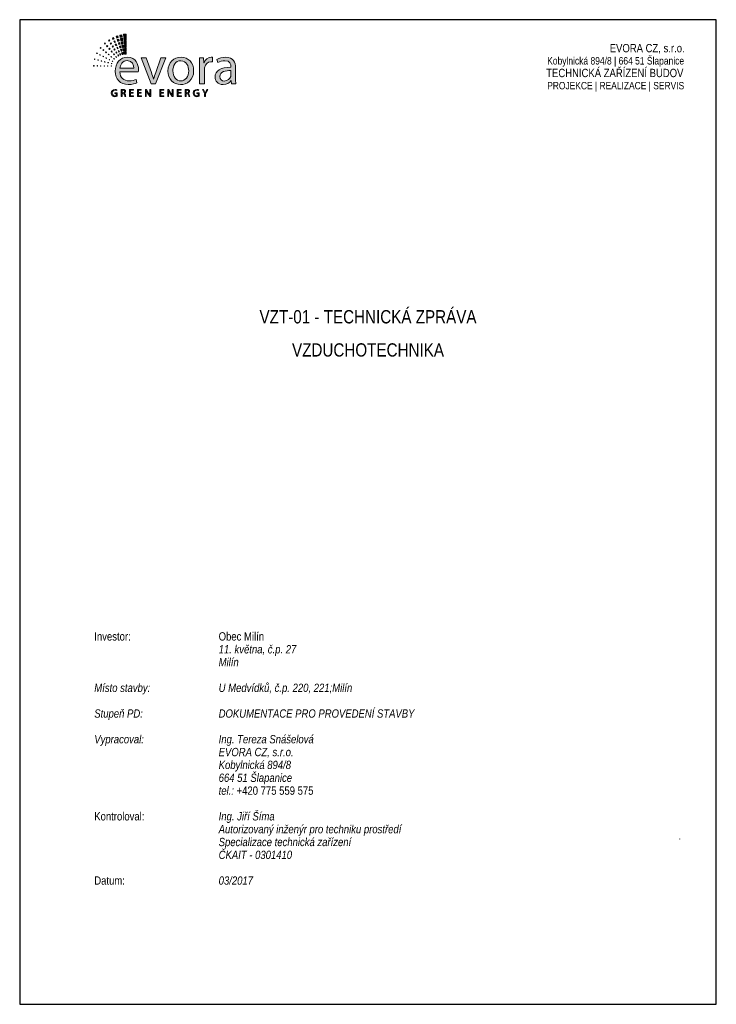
# Paper-space layout 'TZ' of a CAD drawing. Header units: millimetres. Extents: x 4 to 214, y -5 to 292.
import ezdxf

# ---------------------------------------------------------------- set-up
doc = ezdxf.new("R2010")
doc.units = ezdxf.units.MM
doc.linetypes.add('DOT', pattern=[25, 0, -25])
doc.styles.add('ARIAL NARROW 16', font='ARIALN.TTF', dxfattribs={"height": 4})
doc.styles.get("Standard").update_dxf_attribs({"font": 'arial.ttf'})

# ---------------------------------------------------------------- blocks, each defined once
blk = doc.blocks.new('block 4')
h = blk.add_hatch(color=8)
h.dxf.hatch_style = 2
h.paths.add_polyline_path([(47.78, 40.51), (47.68, 41.25), (46.99, 41.14), (47.14, 40.41)])
h = blk.add_hatch(color=8)
h.dxf.hatch_style = 2
h.paths.add_polyline_path([(49.07, 40.5), (49.07, 41.43), (48.19, 41.38), (48.27, 40.46)])
h = blk.add_hatch(color=8)
h.dxf.hatch_style = 2
h.paths.add_polyline_path([(42.48, 38.41), (42.29, 38.64), (42.08, 38.47), (42.28, 38.24)])
h = blk.add_hatch(color=8)
h.dxf.hatch_style = 2
h.paths.add_polyline_path([(43.84, 39.31), (43.65, 39.64), (43.36, 39.47), (43.56, 39.14)])
h = blk.add_hatch(color=8)
h.dxf.hatch_style = 2
h.paths.add_polyline_path([(44.4, 38.35), (44.21, 38.68), (43.95, 38.53), (44.15, 38.2)])
h = blk.add_hatch(color=8)
h.dxf.hatch_style = 2
h.paths.add_polyline_path([(45.19, 39.92), (45.01, 40.36), (44.62, 40.19), (44.82, 39.76)])
h = blk.add_hatch(color=8)
h.dxf.hatch_style = 2
h.paths.add_polyline_path([(45.62, 38.9), (45.43, 39.34), (45.08, 39.18), (45.28, 38.75)])
h = blk.add_hatch(color=8)
h.dxf.hatch_style = 2
h.paths.add_polyline_path([(46.04, 37.87), (45.86, 38.31), (45.55, 38.17), (45.75, 37.74)])
h = blk.add_hatch(color=8)
h.dxf.hatch_style = 2
h.paths.add_polyline_path([(46.53, 40.33), (46.38, 40.91), (45.86, 40.75), (46.04, 40.19)])
h = blk.add_hatch(color=8)
h.dxf.hatch_style = 2
h.paths.add_polyline_path([(46.82, 39.26), (46.67, 39.83), (46.2, 39.7), (46.38, 39.13)])
h = blk.add_hatch(color=8)
h.dxf.hatch_style = 2
h.paths.add_polyline_path([(47.11, 38.19), (46.95, 38.76), (46.54, 38.64), (46.72, 38.08)])
h = blk.add_hatch(color=8)
h.dxf.hatch_style = 2
h.paths.add_polyline_path([(47.93, 39.41), (47.83, 40.15), (47.22, 40.05), (47.36, 39.32)])
h = blk.add_hatch(color=8)
h.dxf.hatch_style = 2
h.paths.add_polyline_path([(48.08, 38.31), (47.98, 39.05), (47.44, 38.96), (47.59, 38.23)])
h = blk.add_hatch(color=8)
h.dxf.hatch_style = 2
h.paths.add_polyline_path([(48.23, 37.21), (48.13, 37.95), (47.66, 37.87), (47.81, 37.15)])
h = blk.add_hatch(color=8)
h.dxf.hatch_style = 2
h.paths.add_polyline_path([(49.07, 39.39), (49.07, 40.32), (48.28, 40.28), (48.36, 39.36)])
h = blk.add_hatch(color=8)
h.dxf.hatch_style = 2
h.paths.add_polyline_path([(49.07, 38.28), (49.07, 39.21), (48.38, 39.17), (48.46, 38.25)])
h = blk.add_hatch(color=8)
h.dxf.hatch_style = 2
h.paths.add_polyline_path([(49.07, 37.17), (49.07, 38.1), (48.47, 38.06), (48.55, 37.14)])
h = blk.add_hatch(color=8)
h.dxf.hatch_style = 2
h.paths.add_polyline_path([(39.85, 35.37), (39.68, 35.46), (39.59, 35.3), (39.77, 35.21)])
h = blk.add_hatch(color=8)
h.dxf.hatch_style = 2
h.paths.add_polyline_path([(40.83, 34.85), (40.66, 34.94), (40.58, 34.8), (40.76, 34.71)])
h = blk.add_hatch(color=8)
h.dxf.hatch_style = 2
h.paths.add_polyline_path([(41.04, 37.05), (40.86, 37.2), (40.72, 37.04), (40.91, 36.88)])
h = blk.add_hatch(color=8)
h.dxf.hatch_style = 2
h.paths.add_polyline_path([(41.89, 36.33), (41.71, 36.49), (41.58, 36.34), (41.77, 36.19)])
h = blk.add_hatch(color=8)
h.dxf.hatch_style = 2
h.paths.add_polyline_path([(42.74, 35.62), (42.56, 35.77), (42.44, 35.64), (42.63, 35.49)])
h = blk.add_hatch(color=8)
h.dxf.hatch_style = 2
h.paths.add_polyline_path([(43.18, 37.55), (42.99, 37.78), (42.8, 37.63), (43, 37.4)])
h = blk.add_hatch(color=8)
h.dxf.hatch_style = 2
h.paths.add_polyline_path([(43.59, 34.9), (43.41, 35.05), (43.31, 34.94), (43.5, 34.79)])
h = blk.add_hatch(color=8)
h.dxf.hatch_style = 2
h.paths.add_polyline_path([(43.88, 36.68), (43.69, 36.92), (43.52, 36.78), (43.72, 36.55)])
h = blk.add_hatch(color=8)
h.dxf.hatch_style = 2
h.paths.add_polyline_path([(44.58, 35.82), (44.39, 36.06), (44.24, 35.94), (44.44, 35.71)])
h = blk.add_hatch(color=8)
h.dxf.hatch_style = 2
h.paths.add_polyline_path([(44.97, 37.4), (44.77, 37.72), (44.54, 37.59), (44.74, 37.26)])
h = blk.add_hatch(color=8)
h.dxf.hatch_style = 2
h.paths.add_polyline_path([(45.28, 34.96), (45.09, 35.19), (44.96, 35.09), (45.16, 34.86)])
h = blk.add_hatch(color=8)
h.dxf.hatch_style = 2
h.paths.add_polyline_path([(45.53, 36.44), (45.34, 36.77), (45.13, 36.65), (45.33, 36.32)])
h = blk.add_hatch(color=8)
h.dxf.hatch_style = 2
h.paths.add_polyline_path([(46.09, 35.48), (45.9, 35.81), (45.72, 35.7), (45.93, 35.38)])
h = blk.add_hatch(color=8)
h.dxf.hatch_style = 2
h.paths.add_polyline_path([(46.47, 36.85), (46.29, 37.28), (46.02, 37.16), (46.22, 36.73)])
h = blk.add_hatch(color=8)
h.dxf.hatch_style = 2
h.paths.add_polyline_path([(46.66, 34.53), (46.46, 34.85), (46.32, 34.77), (46.52, 34.44)])
h = blk.add_hatch(color=8)
h.dxf.hatch_style = 2
h.paths.add_polyline_path([(46.9, 35.82), (46.72, 36.26), (46.48, 36.15), (46.68, 35.72)])
h = blk.add_hatch(color=8)
h.dxf.hatch_style = 2
h.paths.add_polyline_path([(47.39, 37.11), (47.24, 37.69), (46.88, 37.58), (47.06, 37.02)])
h = blk.add_hatch(color=8)
h.dxf.hatch_style = 2
h.paths.add_polyline_path([(47.33, 34.8), (47.15, 35.23), (46.95, 35.15), (47.15, 34.72)])
h = blk.add_hatch(color=8)
h.dxf.hatch_style = 2
h.paths.add_polyline_path([(47.68, 36.04), (47.53, 36.61), (47.22, 36.52), (47.4, 35.96)])
h = blk.add_hatch(color=8)
h.dxf.hatch_style = 2
h.paths.add_polyline_path([(47.97, 34.97), (47.82, 35.54), (47.56, 35.47), (47.74, 34.9)])
h = blk.add_hatch(color=8)
h.dxf.hatch_style = 2
h.paths.add_polyline_path([(48.38, 36.11), (48.28, 36.84), (47.88, 36.78), (48.03, 36.06)])
h = blk.add_hatch(color=8)
h.dxf.hatch_style = 2
h.paths.add_polyline_path([(48.53, 35.05), (48.43, 35.74), (48.11, 35.7), (48.25, 35.01)])
h = blk.add_hatch(color=8)
h.dxf.hatch_style = 2
h.paths.add_polyline_path([(49.07, 36.06), (49.07, 36.98), (48.57, 36.96), (48.65, 36.04)])
h = blk.add_hatch(color=8)
h.dxf.hatch_style = 2
h.paths.add_polyline_path([(49.07, 35.05), (49.07, 35.87), (48.67, 35.85), (48.74, 35.03)])
h = blk.add_hatch(color=8)
h.dxf.hatch_style = 2
h.paths.add_polyline_path([(39.07, 33.49), (38.92, 33.53), (38.88, 33.38), (39.03, 33.34)])
h = blk.add_hatch(color=8)
h.dxf.hatch_style = 2
h.paths.add_polyline_path([(40.15, 33.19), (40, 33.24), (39.96, 33.11), (40.11, 33.07)])
h = blk.add_hatch(color=8)
h.dxf.hatch_style = 2
h.paths.add_polyline_path([(41.22, 32.9), (41.07, 32.94), (41.04, 32.84), (41.19, 32.8)])
h = blk.add_hatch(color=8)
h.dxf.hatch_style = 2
h.paths.add_polyline_path([(41.81, 34.32), (41.64, 34.41), (41.57, 34.29), (41.74, 34.2)])
h = blk.add_hatch(color=8)
h.dxf.hatch_style = 2
h.paths.add_polyline_path([(42.29, 32.61), (42.14, 32.65), (42.11, 32.56), (42.26, 32.52)])
h = blk.add_hatch(color=8)
h.dxf.hatch_style = 2
h.paths.add_polyline_path([(42.79, 33.8), (42.62, 33.89), (42.56, 33.79), (42.73, 33.7)])
h = blk.add_hatch(color=8)
h.dxf.hatch_style = 2
h.paths.add_polyline_path([(43.36, 32.32), (43.21, 32.36), (43.19, 32.29), (43.34, 32.25)])
h = blk.add_hatch(color=8)
h.dxf.hatch_style = 2
h.paths.add_polyline_path([(43.77, 33.27), (43.6, 33.37), (43.55, 33.28), (43.72, 33.19)])
h = blk.add_hatch(color=8)
h.dxf.hatch_style = 2
h.paths.add_polyline_path([(44.44, 34.18), (44.26, 34.34), (44.17, 34.24), (44.36, 34.09)])
h = blk.add_hatch(color=8)
h.dxf.hatch_style = 2
h.paths.add_polyline_path([(44.43, 32.03), (44.28, 32.07), (44.27, 32.02), (44.42, 31.98)])
h = blk.add_hatch(color=8)
h.dxf.hatch_style = 2
h.paths.add_polyline_path([(44.75, 32.75), (44.58, 32.84), (44.54, 32.77), (44.71, 32.69)])
h = blk.add_hatch(color=8)
h.dxf.hatch_style = 2
h.paths.add_polyline_path([(45.29, 33.46), (45.1, 33.62), (45.03, 33.54), (45.22, 33.39)])
h = blk.add_hatch(color=8)
h.dxf.hatch_style = 2
h.paths.add_polyline_path([(45.98, 34.1), (45.79, 34.33), (45.68, 34.25), (45.88, 34.02)])
h = blk.add_hatch(color=8)
h.dxf.hatch_style = 2
h.paths.add_polyline_path([(38.76, 31.37), (38.64, 31.37), (38.63, 31.25), (38.76, 31.25)])
h = blk.add_hatch(color=8)
h.dxf.hatch_style = 2
h.paths.add_polyline_path([(39.87, 31.36), (39.75, 31.36), (39.74, 31.25), (39.87, 31.25)])
h = blk.add_hatch(color=8)
h.dxf.hatch_style = 2
h.paths.add_polyline_path([(40.98, 31.34), (40.86, 31.34), (40.85, 31.25), (40.98, 31.25)])
h = blk.add_hatch(color=8)
h.dxf.hatch_style = 2
h.paths.add_polyline_path([(42.09, 31.33), (41.97, 31.33), (41.96, 31.25), (42.09, 31.25)])
h = blk.add_hatch(color=8)
h.dxf.hatch_style = 2
h.paths.add_polyline_path([(43.2, 31.31), (43.08, 31.31), (43.08, 31.25), (43.2, 31.25)])
h = blk.add_hatch(color=8)
h.dxf.hatch_style = 2
h.paths.add_polyline_path([(44.32, 31.29), (44.19, 31.3), (44.19, 31.25), (44.31, 31.25)])
at = {"lineweight": 0}
for points in [[(47.78, 40.51), (47.68, 41.25), (46.99, 41.14), (47.14, 40.41), (47.78, 40.51)], [(49.07, 40.5), (49.07, 41.43), (48.19, 41.38), (48.27, 40.46), (49.07, 40.5)], [(42.48, 38.41), (42.29, 38.64), (42.08, 38.47), (42.28, 38.24), (42.48, 38.41)], [(43.84, 39.31), (43.65, 39.64), (43.36, 39.47), (43.56, 39.14), (43.84, 39.31)], [(44.4, 38.35), (44.21, 38.68), (43.95, 38.53), (44.15, 38.2), (44.4, 38.35)], [(45.19, 39.92), (45.01, 40.36), (44.62, 40.19), (44.82, 39.76), (45.19, 39.92)], [(45.62, 38.9), (45.43, 39.34), (45.08, 39.18), (45.28, 38.75), (45.62, 38.9)], [(46.04, 37.87), (45.86, 38.31), (45.55, 38.17), (45.75, 37.74), (46.04, 37.87)], [(46.53, 40.33), (46.38, 40.91), (45.86, 40.75), (46.04, 40.19), (46.53, 40.33)], [(46.82, 39.26), (46.67, 39.83), (46.2, 39.7), (46.38, 39.13), (46.82, 39.26)], [(47.11, 38.19), (46.95, 38.76), (46.54, 38.64), (46.72, 38.08), (47.11, 38.19)], [(47.93, 39.41), (47.83, 40.15), (47.22, 40.05), (47.36, 39.32), (47.93, 39.41)], [(48.08, 38.31), (47.98, 39.05), (47.44, 38.96), (47.59, 38.23), (48.08, 38.31)], [(48.23, 37.21), (48.13, 37.95), (47.66, 37.87), (47.81, 37.15), (48.23, 37.21)], [(49.07, 39.39), (49.07, 40.32), (48.28, 40.28), (48.36, 39.36), (49.07, 39.39)], [(49.07, 38.28), (49.07, 39.21), (48.38, 39.17), (48.46, 38.25), (49.07, 38.28)], [(49.07, 37.17), (49.07, 38.1), (48.47, 38.06), (48.55, 37.14), (49.07, 37.17)], [(39.85, 35.37), (39.68, 35.46), (39.59, 35.3), (39.77, 35.21), (39.85, 35.37)], [(40.83, 34.85), (40.66, 34.94), (40.58, 34.8), (40.76, 34.71), (40.83, 34.85)], [(41.04, 37.05), (40.86, 37.2), (40.72, 37.04), (40.91, 36.88), (41.04, 37.05)], [(41.89, 36.33), (41.71, 36.49), (41.58, 36.34), (41.77, 36.19), (41.89, 36.33)], [(42.74, 35.62), (42.56, 35.77), (42.44, 35.64), (42.63, 35.49), (42.74, 35.62)], [(43.18, 37.55), (42.99, 37.78), (42.8, 37.63), (43, 37.4), (43.18, 37.55)], [(43.59, 34.9), (43.41, 35.05), (43.31, 34.94), (43.5, 34.79), (43.59, 34.9)], [(43.88, 36.68), (43.69, 36.92), (43.52, 36.78), (43.72, 36.55), (43.88, 36.68)], [(44.58, 35.82), (44.39, 36.06), (44.24, 35.94), (44.44, 35.71), (44.58, 35.82)], [(44.97, 37.4), (44.77, 37.72), (44.54, 37.59), (44.74, 37.26), (44.97, 37.4)], [(45.28, 34.96), (45.09, 35.19), (44.96, 35.09), (45.16, 34.86), (45.28, 34.96)], [(45.53, 36.44), (45.34, 36.77), (45.13, 36.65), (45.33, 36.32), (45.53, 36.44)], [(46.09, 35.48), (45.9, 35.81), (45.72, 35.7), (45.93, 35.38), (46.09, 35.48)], [(46.47, 36.85), (46.29, 37.28), (46.02, 37.16), (46.22, 36.73), (46.47, 36.85)], [(46.66, 34.53), (46.46, 34.85), (46.32, 34.77), (46.52, 34.44), (46.66, 34.53)], [(46.9, 35.82), (46.72, 36.26), (46.48, 36.15), (46.68, 35.72), (46.9, 35.82)], [(47.39, 37.11), (47.24, 37.69), (46.88, 37.58), (47.06, 37.02), (47.39, 37.11)], [(47.33, 34.8), (47.15, 35.23), (46.95, 35.15), (47.15, 34.72), (47.33, 34.8)], [(47.68, 36.04), (47.53, 36.61), (47.22, 36.52), (47.4, 35.96), (47.68, 36.04)], [(47.97, 34.97), (47.82, 35.54), (47.56, 35.47), (47.74, 34.9), (47.97, 34.97)], [(48.38, 36.11), (48.28, 36.84), (47.88, 36.78), (48.03, 36.06), (48.38, 36.11)], [(48.53, 35.05), (48.43, 35.74), (48.11, 35.7), (48.25, 35.01), (48.53, 35.05)], [(49.07, 36.06), (49.07, 36.98), (48.57, 36.96), (48.65, 36.04), (49.07, 36.06)], [(49.07, 35.05), (49.07, 35.87), (48.67, 35.85), (48.74, 35.03), (49.07, 35.05)], [(39.07, 33.49), (38.92, 33.53), (38.88, 33.38), (39.03, 33.34), (39.07, 33.49)], [(40.15, 33.19), (40, 33.24), (39.96, 33.11), (40.11, 33.07), (40.15, 33.19)], [(41.22, 32.9), (41.07, 32.94), (41.04, 32.84), (41.19, 32.8), (41.22, 32.9)], [(41.81, 34.32), (41.64, 34.41), (41.57, 34.29), (41.74, 34.2), (41.81, 34.32)], [(42.29, 32.61), (42.14, 32.65), (42.11, 32.56), (42.26, 32.52), (42.29, 32.61)], [(42.79, 33.8), (42.62, 33.89), (42.56, 33.79), (42.73, 33.7), (42.79, 33.8)], [(43.36, 32.32), (43.21, 32.36), (43.19, 32.29), (43.34, 32.25), (43.36, 32.32)], [(43.77, 33.27), (43.6, 33.37), (43.55, 33.28), (43.72, 33.19), (43.77, 33.27)], [(44.44, 34.18), (44.26, 34.34), (44.17, 34.24), (44.36, 34.09), (44.44, 34.18)], [(44.43, 32.03), (44.28, 32.07), (44.27, 32.02), (44.42, 31.98), (44.43, 32.03)], [(44.75, 32.75), (44.58, 32.84), (44.54, 32.77), (44.71, 32.69), (44.75, 32.75)], [(45.29, 33.46), (45.1, 33.62), (45.03, 33.54), (45.22, 33.39), (45.29, 33.46)], [(45.98, 34.1), (45.79, 34.33), (45.68, 34.25), (45.88, 34.02), (45.98, 34.1)], [(38.76, 31.37), (38.64, 31.37), (38.63, 31.25), (38.76, 31.25), (38.76, 31.37)], [(39.87, 31.36), (39.75, 31.36), (39.74, 31.25), (39.87, 31.25), (39.87, 31.36)], [(40.98, 31.34), (40.86, 31.34), (40.85, 31.25), (40.98, 31.25), (40.98, 31.34)], [(42.09, 31.33), (41.97, 31.33), (41.96, 31.25), (42.09, 31.25), (42.09, 31.33)], [(43.2, 31.31), (43.08, 31.31), (43.08, 31.25), (43.2, 31.25), (43.2, 31.31)], [(44.32, 31.29), (44.19, 31.3), (44.19, 31.25), (44.31, 31.25), (44.32, 31.29)]]:
    blk.add_lwpolyline(points, dxfattribs=at)
blk = doc.blocks.new('block 3')
blk.add_blockref('block 4', (0, 0))
blk = doc.blocks.new('block 2')
blk.add_blockref('block 3', (0, 0))
blk = doc.blocks.new('A$C685A7237')
h = blk.add_hatch(color=63)
h.dxf.hatch_style = 2
edge = h.paths.add_edge_path()
edge.add_spline(control_points=[(43.89, -12.57), (43.89, -12.71), (43.87, -12.89), (43.82, -13.06), (43.58, -13.77), (42.87, -14.46), (41.76, -14.46), (41, -14.46), (40.34, -14.01), (40.34, -13.01), (40.34, -11.38), (42.23, -11.08), (43.89, -11.12), (43.89, -11.12), (43.89, -12.57), (43.89, -12.57)], knot_values=[0, 0, 0, 0, 1, 1, 1, 2, 2, 2, 3, 3, 3, 4, 4, 4, 5, 5, 5, 5], degree=3, periodic=0)
edge = h.paths.add_edge_path()
edge.add_spline(control_points=[(45.36, -10.25), (45.36, -8.59), (44.74, -6.84), (42.17, -6.84), (41.12, -6.84), (40.09, -7.13), (39.4, -7.57), (39.4, -7.57), (39.75, -8.59), (39.75, -8.59), (40.34, -8.19), (41.15, -7.96), (41.95, -7.96), (43.66, -7.95), (43.86, -9.21), (43.86, -9.89), (43.86, -9.89), (43.86, -10.06), (43.86, -10.06), (40.61, -10.04), (38.81, -11.15), (38.81, -13.18), (38.81, -14.39), (39.68, -15.59), (41.38, -15.59), (42.57, -15.59), (43.47, -15), (43.94, -14.34), (43.94, -14.34), (43.99, -14.34), (43.99, -14.34), (43.99, -14.34), (44.11, -15.4), (44.11, -15.4), (44.11, -15.4), (45.48, -15.4), (45.48, -15.4), (45.4, -14.83), (45.36, -14.12), (45.36, -13.39), (45.36, -13.39), (45.36, -10.25), (45.36, -10.25)], knot_values=[0, 0, 0, 0, 1, 1, 1, 2, 2, 2, 3, 3, 3, 4, 4, 4, 5, 5, 5, 6, 6, 6, 7, 7, 7, 8, 8, 8, 9, 9, 9, 10, 10, 10, 11, 11, 11, 12, 12, 12, 13, 13, 13, 14, 14, 14, 14], degree=3, periodic=0)
edge = h.paths.add_edge_path()
edge.add_spline(control_points=[(33.89, -15.4), (33.89, -15.4), (35.42, -15.4), (35.42, -15.4), (35.42, -15.4), (35.42, -10.93), (35.42, -10.93), (35.42, -10.68), (35.43, -10.42), (35.47, -10.22), (35.68, -9.07), (36.44, -8.28), (37.51, -8.28), (37.72, -8.28), (37.88, -8.28), (38.03, -8.31), (38.03, -8.31), (38.03, -6.87), (38.03, -6.87), (37.89, -6.86), (37.77, -6.84), (37.62, -6.84), (36.6, -6.84), (35.66, -7.55), (35.28, -8.67), (35.28, -8.67), (35.23, -8.67), (35.23, -8.67), (35.23, -8.67), (35.16, -7.01), (35.16, -7.01), (35.16, -7.01), (33.82, -7.01), (33.82, -7.01), (33.87, -7.79), (33.89, -8.64), (33.89, -9.63), (33.89, -9.63), (33.89, -15.4), (33.89, -15.4)], knot_values=[0, 0, 0, 0, 1, 1, 1, 2, 2, 2, 3, 3, 3, 4, 4, 4, 5, 5, 5, 6, 6, 6, 7, 7, 7, 8, 8, 8, 9, 9, 9, 10, 10, 10, 11, 11, 11, 12, 12, 12, 13, 13, 13, 13], degree=3, periodic=0)
edge = h.paths.add_edge_path()
edge.add_spline(control_points=[(27.9, -7.98), (29.7, -7.98), (30.41, -9.77), (30.41, -11.19), (30.41, -13.08), (29.32, -14.44), (27.86, -14.44), (26.37, -14.44), (25.33, -13.06), (25.33, -11.22), (25.33, -9.64), (26.11, -7.98), (27.9, -7.98)], knot_values=[0, 0, 0, 0, 1, 1, 1, 2, 2, 2, 3, 3, 3, 4, 4, 4, 4], degree=3, periodic=0)
edge = h.paths.add_edge_path()
edge.add_spline(control_points=[(27.93, -6.84), (25.63, -6.84), (23.77, -8.48), (23.77, -11.27), (23.77, -13.92), (25.54, -15.59), (27.79, -15.59), (29.8, -15.59), (31.97, -14.24), (31.97, -11.14), (31.97, -8.59), (30.34, -6.84), (27.93, -6.84)], knot_values=[0, 0, 0, 0, 1, 1, 1, 2, 2, 2, 3, 3, 3, 4, 4, 4, 4], degree=3, periodic=0)
edge = h.paths.add_edge_path()
edge.add_spline(control_points=[(15.18, -7.01), (15.18, -7.01), (18.37, -15.4), (18.37, -15.4), (18.37, -15.4), (19.82, -15.4), (19.82, -15.4), (19.82, -15.4), (23.12, -7.01), (23.12, -7.01), (23.12, -7.01), (21.52, -7.01), (21.52, -7.01), (21.52, -7.01), (19.89, -11.71), (19.89, -11.71), (19.62, -12.49), (19.37, -13.18), (19.18, -13.87), (19.18, -13.87), (19.13, -13.87), (19.13, -13.87), (18.96, -13.18), (18.73, -12.49), (18.45, -11.71), (18.45, -11.71), (16.81, -7.01), (16.81, -7.01), (16.81, -7.01), (15.18, -7.01), (15.18, -7.01)], knot_values=[0, 0, 0, 0, 1, 1, 1, 2, 2, 2, 3, 3, 3, 4, 4, 4, 5, 5, 5, 6, 6, 6, 7, 7, 7, 8, 8, 8, 9, 9, 9, 10, 10, 10, 10], degree=3, periodic=0)
edge = h.paths.add_edge_path()
edge.add_spline(control_points=[(8.41, -10.39), (8.53, -9.33), (9.19, -7.93), (10.74, -7.93), (12.46, -7.93), (12.88, -9.44), (12.86, -10.39), (12.86, -10.39), (8.41, -10.39), (8.41, -10.39)], knot_values=[0, 0, 0, 0, 1, 1, 1, 2, 2, 2, 3, 3, 3, 3], degree=3, periodic=0)
edge = h.paths.add_edge_path()
edge.add_spline(control_points=[(14.28, -11.48), (14.31, -11.31), (14.33, -11.08), (14.33, -10.77), (14.33, -9.23), (13.62, -6.84), (10.87, -6.84), (8.42, -6.84), (6.93, -8.81), (6.93, -11.34), (6.93, -13.87), (8.47, -15.59), (11.06, -15.59), (12.39, -15.59), (13.33, -15.29), (13.86, -15.05), (13.86, -15.05), (13.59, -13.96), (13.59, -13.96), (13.03, -14.2), (12.36, -14.39), (11.26, -14.39), (9.72, -14.39), (8.42, -13.54), (8.39, -11.48), (8.39, -11.48), (14.28, -11.48), (14.28, -11.48)], knot_values=[0, 0, 0, 0, 1, 1, 1, 2, 2, 2, 3, 3, 3, 4, 4, 4, 5, 5, 5, 6, 6, 6, 7, 7, 7, 8, 8, 8, 9, 9, 9, 9], degree=3, periodic=0)
h = blk.add_hatch(color=8)
h.dxf.hatch_style = 2
edge = h.paths.add_edge_path()
edge.add_spline(control_points=[(35.79, -19.45), (35.79, -19.45), (35.79, -18.48), (35.79, -18.48), (35.79, -18.48), (36.55, -17.17), (36.55, -17.17), (36.55, -17.17), (36.22, -17.17), (36.22, -17.17), (36.22, -17.17), (35.89, -17.8), (35.89, -17.8), (35.8, -17.97), (35.72, -18.12), (35.66, -18.27), (35.66, -18.27), (35.66, -18.27), (35.66, -18.27), (35.58, -18.11), (35.51, -17.97), (35.43, -17.8), (35.43, -17.8), (35.11, -17.17), (35.11, -17.17), (35.11, -17.17), (34.77, -17.17), (34.77, -17.17), (34.77, -17.17), (35.49, -18.48), (35.49, -18.48), (35.49, -18.48), (35.49, -19.45), (35.49, -19.45), (35.49, -19.45), (35.79, -19.45), (35.79, -19.45)], knot_values=[0, 0, 0, 0, 1, 1, 1, 2, 2, 2, 3, 3, 3, 4, 4, 4, 5, 5, 5, 6, 6, 6, 7, 7, 7, 8, 8, 8, 9, 9, 9, 10, 10, 10, 11, 11, 11, 12, 12, 12, 12], degree=3, periodic=0)
edge = h.paths.add_edge_path()
edge.add_spline(control_points=[(33.69, -18.25), (33.69, -18.25), (32.94, -18.25), (32.94, -18.25), (32.94, -18.25), (32.94, -18.49), (32.94, -18.49), (32.94, -18.49), (33.4, -18.49), (33.4, -18.49), (33.4, -18.49), (33.4, -19.17), (33.4, -19.17), (33.33, -19.21), (33.2, -19.23), (33.01, -19.23), (32.47, -19.23), (32.13, -18.89), (32.13, -18.31), (32.13, -17.74), (32.49, -17.39), (33.04, -17.39), (33.27, -17.39), (33.43, -17.43), (33.55, -17.49), (33.55, -17.49), (33.62, -17.25), (33.62, -17.25), (33.52, -17.2), (33.31, -17.15), (33.05, -17.15), (32.28, -17.15), (31.81, -17.64), (31.81, -18.33), (31.81, -18.68), (31.94, -18.99), (32.13, -19.18), (32.36, -19.39), (32.64, -19.48), (32.99, -19.48), (33.29, -19.48), (33.56, -19.4), (33.69, -19.35), (33.69, -19.35), (33.69, -18.25), (33.69, -18.25)], knot_values=[0, 0, 0, 0, 1, 1, 1, 2, 2, 2, 3, 3, 3, 4, 4, 4, 5, 5, 5, 6, 6, 6, 7, 7, 7, 8, 8, 8, 9, 9, 9, 10, 10, 10, 11, 11, 11, 12, 12, 12, 13, 13, 13, 14, 14, 14, 15, 15, 15, 15], degree=3, periodic=0)
edge = h.paths.add_edge_path()
edge.add_spline(control_points=[(29.56, -17.41), (29.62, -17.39), (29.71, -17.38), (29.86, -17.38), (30.17, -17.38), (30.38, -17.51), (30.38, -17.81), (30.38, -18.07), (30.18, -18.24), (29.87, -18.24), (29.87, -18.24), (29.56, -18.24), (29.56, -18.24), (29.56, -18.24), (29.56, -17.41), (29.56, -17.41)], knot_values=[0, 0, 0, 0, 1, 1, 1, 2, 2, 2, 3, 3, 3, 4, 4, 4, 5, 5, 5, 5], degree=3, periodic=0)
edge = h.paths.add_edge_path()
edge.add_spline(control_points=[(29.27, -19.45), (29.27, -19.45), (29.56, -19.45), (29.56, -19.45), (29.56, -19.45), (29.56, -18.46), (29.56, -18.46), (29.56, -18.46), (29.84, -18.46), (29.84, -18.46), (30.11, -18.47), (30.23, -18.59), (30.3, -18.91), (30.36, -19.19), (30.41, -19.39), (30.45, -19.45), (30.45, -19.45), (30.76, -19.45), (30.76, -19.45), (30.71, -19.36), (30.65, -19.14), (30.58, -18.83), (30.53, -18.59), (30.42, -18.43), (30.25, -18.37), (30.25, -18.37), (30.25, -18.36), (30.25, -18.36), (30.49, -18.27), (30.68, -18.07), (30.68, -17.78), (30.68, -17.6), (30.61, -17.44), (30.5, -17.34), (30.36, -17.22), (30.15, -17.15), (29.84, -17.15), (29.64, -17.15), (29.42, -17.17), (29.27, -17.2), (29.27, -17.2), (29.27, -19.45), (29.27, -19.45)], knot_values=[0, 0, 0, 0, 1, 1, 1, 2, 2, 2, 3, 3, 3, 4, 4, 4, 5, 5, 5, 6, 6, 6, 7, 7, 7, 8, 8, 8, 9, 9, 9, 10, 10, 10, 11, 11, 11, 12, 12, 12, 13, 13, 13, 14, 14, 14, 14], degree=3, periodic=0)
h.paths.add_polyline_path([(27.93, -18.14), (27.05, -18.14), (27.05, -17.42), (27.99, -17.42), (27.99, -17.17), (26.75, -17.17), (26.75, -19.45), (28.04, -19.45), (28.04, -19.21), (27.05, -19.21), (27.05, -18.38), (27.93, -18.38)])
edge = h.paths.add_edge_path()
edge.add_spline(control_points=[(23.96, -19.45), (23.96, -19.45), (23.96, -18.48), (23.96, -18.48), (23.96, -18.1), (23.95, -17.82), (23.94, -17.54), (23.94, -17.54), (23.95, -17.53), (23.95, -17.53), (24.06, -17.78), (24.21, -18.04), (24.37, -18.3), (24.37, -18.3), (25.1, -19.45), (25.1, -19.45), (25.1, -19.45), (25.39, -19.45), (25.39, -19.45), (25.39, -19.45), (25.39, -17.17), (25.39, -17.17), (25.39, -17.17), (25.12, -17.17), (25.12, -17.17), (25.12, -17.17), (25.12, -18.13), (25.12, -18.13), (25.12, -18.48), (25.12, -18.76), (25.15, -19.06), (25.15, -19.06), (25.14, -19.07), (25.14, -19.07), (25.03, -18.83), (24.9, -18.59), (24.73, -18.33), (24.73, -18.33), (24.01, -17.17), (24.01, -17.17), (24.01, -17.17), (23.68, -17.17), (23.68, -17.17), (23.68, -17.17), (23.68, -19.45), (23.68, -19.45), (23.68, -19.45), (23.96, -19.45), (23.96, -19.45)], knot_values=[0, 0, 0, 0, 1, 1, 1, 2, 2, 2, 3, 3, 3, 4, 4, 4, 5, 5, 5, 6, 6, 6, 7, 7, 7, 8, 8, 8, 9, 9, 9, 10, 10, 10, 11, 11, 11, 12, 12, 12, 13, 13, 13, 14, 14, 14, 15, 15, 15, 16, 16, 16, 16], degree=3, periodic=0)
h.paths.add_polyline_path([(22.34, -18.14), (21.46, -18.14), (21.46, -17.42), (22.4, -17.42), (22.4, -17.17), (21.16, -17.17), (21.16, -19.45), (22.45, -19.45), (22.45, -19.21), (21.46, -19.21), (21.46, -18.38), (22.34, -18.38)])
edge = h.paths.add_edge_path()
edge.add_spline(control_points=[(16.8, -19.45), (16.8, -19.45), (16.8, -18.48), (16.8, -18.48), (16.8, -18.1), (16.8, -17.82), (16.78, -17.54), (16.78, -17.54), (16.79, -17.53), (16.79, -17.53), (16.9, -17.78), (17.06, -18.04), (17.22, -18.3), (17.22, -18.3), (17.94, -19.45), (17.94, -19.45), (17.94, -19.45), (18.24, -19.45), (18.24, -19.45), (18.24, -19.45), (18.24, -17.17), (18.24, -17.17), (18.24, -17.17), (17.96, -17.17), (17.96, -17.17), (17.96, -17.17), (17.96, -18.13), (17.96, -18.13), (17.96, -18.48), (17.97, -18.76), (17.99, -19.06), (17.99, -19.06), (17.98, -19.07), (17.98, -19.07), (17.88, -18.83), (17.74, -18.59), (17.58, -18.33), (17.58, -18.33), (16.85, -17.17), (16.85, -17.17), (16.85, -17.17), (16.53, -17.17), (16.53, -17.17), (16.53, -17.17), (16.53, -19.45), (16.53, -19.45), (16.53, -19.45), (16.8, -19.45), (16.8, -19.45)], knot_values=[0, 0, 0, 0, 1, 1, 1, 2, 2, 2, 3, 3, 3, 4, 4, 4, 5, 5, 5, 6, 6, 6, 7, 7, 7, 8, 8, 8, 9, 9, 9, 10, 10, 10, 11, 11, 11, 12, 12, 12, 13, 13, 13, 14, 14, 14, 15, 15, 15, 16, 16, 16, 16], degree=3, periodic=0)
h.paths.add_polyline_path([(15.19, -18.14), (14.31, -18.14), (14.31, -17.42), (15.24, -17.42), (15.24, -17.17), (14.01, -17.17), (14.01, -19.45), (15.29, -19.45), (15.29, -19.21), (14.31, -19.21), (14.31, -18.38), (15.19, -18.38)])
h.paths.add_polyline_path([(12.68, -18.14), (11.79, -18.14), (11.79, -17.42), (12.73, -17.42), (12.73, -17.17), (11.49, -17.17), (11.49, -19.45), (12.78, -19.45), (12.78, -19.21), (11.79, -19.21), (11.79, -18.38), (12.68, -18.38)])
edge = h.paths.add_edge_path()
edge.add_spline(control_points=[(9.12, -17.41), (9.17, -17.39), (9.27, -17.38), (9.41, -17.38), (9.73, -17.38), (9.94, -17.51), (9.94, -17.81), (9.94, -18.07), (9.74, -18.24), (9.42, -18.24), (9.42, -18.24), (9.12, -18.24), (9.12, -18.24), (9.12, -18.24), (9.12, -17.41), (9.12, -17.41)], knot_values=[0, 0, 0, 0, 1, 1, 1, 2, 2, 2, 3, 3, 3, 4, 4, 4, 5, 5, 5, 5], degree=3, periodic=0)
edge = h.paths.add_edge_path()
edge.add_spline(control_points=[(8.83, -19.45), (8.83, -19.45), (9.12, -19.45), (9.12, -19.45), (9.12, -19.45), (9.12, -18.46), (9.12, -18.46), (9.12, -18.46), (9.4, -18.46), (9.4, -18.46), (9.67, -18.47), (9.79, -18.59), (9.86, -18.91), (9.92, -19.19), (9.97, -19.39), (10.01, -19.45), (10.01, -19.45), (10.31, -19.45), (10.31, -19.45), (10.27, -19.36), (10.21, -19.14), (10.14, -18.83), (10.08, -18.59), (9.98, -18.43), (9.81, -18.37), (9.81, -18.37), (9.81, -18.36), (9.81, -18.36), (10.04, -18.27), (10.23, -18.07), (10.23, -17.78), (10.23, -17.6), (10.17, -17.44), (10.05, -17.34), (9.91, -17.22), (9.71, -17.15), (9.39, -17.15), (9.19, -17.15), (8.98, -17.17), (8.83, -17.2), (8.83, -17.2), (8.83, -19.45), (8.83, -19.45)], knot_values=[0, 0, 0, 0, 1, 1, 1, 2, 2, 2, 3, 3, 3, 4, 4, 4, 5, 5, 5, 6, 6, 6, 7, 7, 7, 8, 8, 8, 9, 9, 9, 10, 10, 10, 11, 11, 11, 12, 12, 12, 13, 13, 13, 14, 14, 14, 14], degree=3, periodic=0)
edge = h.paths.add_edge_path()
edge.add_spline(control_points=[(7.53, -18.25), (7.53, -18.25), (6.78, -18.25), (6.78, -18.25), (6.78, -18.25), (6.78, -18.49), (6.78, -18.49), (6.78, -18.49), (7.24, -18.49), (7.24, -18.49), (7.24, -18.49), (7.24, -19.17), (7.24, -19.17), (7.17, -19.21), (7.04, -19.23), (6.85, -19.23), (6.31, -19.23), (5.97, -18.89), (5.97, -18.31), (5.97, -17.74), (6.33, -17.39), (6.89, -17.39), (7.12, -17.39), (7.27, -17.43), (7.39, -17.49), (7.39, -17.49), (7.47, -17.25), (7.47, -17.25), (7.37, -17.2), (7.16, -17.15), (6.89, -17.15), (6.13, -17.15), (5.66, -17.64), (5.66, -18.33), (5.66, -18.68), (5.78, -18.99), (5.98, -19.18), (6.2, -19.39), (6.48, -19.48), (6.83, -19.48), (7.14, -19.48), (7.4, -19.4), (7.53, -19.35), (7.53, -19.35), (7.53, -18.25), (7.53, -18.25)], knot_values=[0, 0, 0, 0, 1, 1, 1, 2, 2, 2, 3, 3, 3, 4, 4, 4, 5, 5, 5, 6, 6, 6, 7, 7, 7, 8, 8, 8, 9, 9, 9, 10, 10, 10, 11, 11, 11, 12, 12, 12, 13, 13, 13, 14, 14, 14, 15, 15, 15, 15], degree=3, periodic=0)
at = {"lineweight": 0}
for points in [[(12.68, -18.14), (11.79, -18.14), (11.79, -17.42), (12.73, -17.42), (12.73, -17.17), (11.49, -17.17), (11.49, -19.45), (12.78, -19.45), (12.78, -19.21), (11.79, -19.21), (11.79, -18.38), (12.68, -18.38), (12.68, -18.14)], [(15.19, -18.14), (14.31, -18.14), (14.31, -17.42), (15.24, -17.42), (15.24, -17.17), (14.01, -17.17), (14.01, -19.45), (15.29, -19.45), (15.29, -19.21), (14.31, -19.21), (14.31, -18.38), (15.19, -18.38), (15.19, -18.14)], [(22.34, -18.14), (21.46, -18.14), (21.46, -17.42), (22.4, -17.42), (22.4, -17.17), (21.16, -17.17), (21.16, -19.45), (22.45, -19.45), (22.45, -19.21), (21.46, -19.21), (21.46, -18.38), (22.34, -18.38), (22.34, -18.14)], [(27.93, -18.14), (27.05, -18.14), (27.05, -17.42), (27.99, -17.42), (27.99, -17.17), (26.75, -17.17), (26.75, -19.45), (28.04, -19.45), (28.04, -19.21), (27.05, -19.21), (27.05, -18.38), (27.93, -18.38), (27.93, -18.14)]]:
    blk.add_lwpolyline(points, dxfattribs=at)
for points, knots in [([(14.28, -11.48), (14.31, -11.31), (14.33, -11.08), (14.33, -10.77), (14.33, -9.23), (13.62, -6.84), (10.87, -6.84), (8.42, -6.84), (6.93, -8.81), (6.93, -11.34), (6.93, -13.87), (8.47, -15.59), (11.06, -15.59), (12.39, -15.59), (13.33, -15.29), (13.86, -15.05), (13.86, -15.05), (13.59, -13.96), (13.59, -13.96), (13.03, -14.2), (12.36, -14.39), (11.26, -14.39), (9.72, -14.39), (8.42, -13.54), (8.39, -11.48), (8.39, -11.48), (14.28, -11.48), (14.28, -11.48)], [0, 0, 0, 0, 1, 1, 1, 2, 2, 2, 3, 3, 3, 4, 4, 4, 5, 5, 5, 6, 6, 6, 7, 7, 7, 8, 8, 8, 9, 9, 9, 9]), ([(8.41, -10.39), (8.53, -9.33), (9.19, -7.93), (10.74, -7.93), (12.46, -7.93), (12.88, -9.44), (12.86, -10.39), (12.86, -10.39), (8.41, -10.39), (8.41, -10.39)], [0, 0, 0, 0, 1, 1, 1, 2, 2, 2, 3, 3, 3, 3]), ([(15.18, -7.01), (15.18, -7.01), (18.37, -15.4), (18.37, -15.4), (18.37, -15.4), (19.82, -15.4), (19.82, -15.4), (19.82, -15.4), (23.12, -7.01), (23.12, -7.01), (23.12, -7.01), (21.52, -7.01), (21.52, -7.01), (21.52, -7.01), (19.89, -11.71), (19.89, -11.71), (19.62, -12.49), (19.37, -13.18), (19.18, -13.87), (19.18, -13.87), (19.13, -13.87), (19.13, -13.87), (18.96, -13.18), (18.73, -12.49), (18.45, -11.71), (18.45, -11.71), (16.81, -7.01), (16.81, -7.01), (16.81, -7.01), (15.18, -7.01), (15.18, -7.01)], [0, 0, 0, 0, 1, 1, 1, 2, 2, 2, 3, 3, 3, 4, 4, 4, 5, 5, 5, 6, 6, 6, 7, 7, 7, 8, 8, 8, 9, 9, 9, 10, 10, 10, 10]), ([(27.93, -6.84), (25.63, -6.84), (23.77, -8.48), (23.77, -11.27), (23.77, -13.92), (25.54, -15.59), (27.79, -15.59), (29.8, -15.59), (31.97, -14.24), (31.97, -11.14), (31.97, -8.59), (30.34, -6.84), (27.93, -6.84)], [0, 0, 0, 0, 1, 1, 1, 2, 2, 2, 3, 3, 3, 4, 4, 4, 4]), ([(27.9, -7.98), (29.7, -7.98), (30.41, -9.77), (30.41, -11.19), (30.41, -13.08), (29.32, -14.44), (27.86, -14.44), (26.37, -14.44), (25.33, -13.06), (25.33, -11.22), (25.33, -9.64), (26.11, -7.98), (27.9, -7.98)], [0, 0, 0, 0, 1, 1, 1, 2, 2, 2, 3, 3, 3, 4, 4, 4, 4]), ([(33.89, -15.4), (33.89, -15.4), (35.42, -15.4), (35.42, -15.4), (35.42, -15.4), (35.42, -10.93), (35.42, -10.93), (35.42, -10.68), (35.43, -10.42), (35.47, -10.22), (35.68, -9.07), (36.44, -8.28), (37.51, -8.28), (37.72, -8.28), (37.88, -8.28), (38.03, -8.31), (38.03, -8.31), (38.03, -6.87), (38.03, -6.87), (37.89, -6.86), (37.77, -6.84), (37.62, -6.84), (36.6, -6.84), (35.66, -7.55), (35.28, -8.67), (35.28, -8.67), (35.23, -8.67), (35.23, -8.67), (35.23, -8.67), (35.16, -7.01), (35.16, -7.01), (35.16, -7.01), (33.82, -7.01), (33.82, -7.01), (33.87, -7.79), (33.89, -8.64), (33.89, -9.63), (33.89, -9.63), (33.89, -15.4), (33.89, -15.4)], [0, 0, 0, 0, 1, 1, 1, 2, 2, 2, 3, 3, 3, 4, 4, 4, 5, 5, 5, 6, 6, 6, 7, 7, 7, 8, 8, 8, 9, 9, 9, 10, 10, 10, 11, 11, 11, 12, 12, 12, 13, 13, 13, 13]), ([(45.36, -10.25), (45.36, -8.59), (44.74, -6.84), (42.17, -6.84), (41.12, -6.84), (40.09, -7.13), (39.4, -7.57), (39.4, -7.57), (39.75, -8.59), (39.75, -8.59), (40.34, -8.19), (41.15, -7.96), (41.95, -7.96), (43.66, -7.95), (43.86, -9.21), (43.86, -9.89), (43.86, -9.89), (43.86, -10.06), (43.86, -10.06), (40.61, -10.04), (38.81, -11.15), (38.81, -13.18), (38.81, -14.39), (39.68, -15.59), (41.38, -15.59), (42.57, -15.59), (43.47, -15), (43.94, -14.34), (43.94, -14.34), (43.99, -14.34), (43.99, -14.34), (43.99, -14.34), (44.11, -15.4), (44.11, -15.4), (44.11, -15.4), (45.48, -15.4), (45.48, -15.4), (45.4, -14.83), (45.36, -14.12), (45.36, -13.39), (45.36, -13.39), (45.36, -10.25), (45.36, -10.25)], [0, 0, 0, 0, 1, 1, 1, 2, 2, 2, 3, 3, 3, 4, 4, 4, 5, 5, 5, 6, 6, 6, 7, 7, 7, 8, 8, 8, 9, 9, 9, 10, 10, 10, 11, 11, 11, 12, 12, 12, 13, 13, 13, 14, 14, 14, 14]), ([(43.89, -12.57), (43.89, -12.71), (43.87, -12.89), (43.82, -13.06), (43.58, -13.77), (42.87, -14.46), (41.76, -14.46), (41, -14.46), (40.34, -14.01), (40.34, -13.01), (40.34, -11.38), (42.23, -11.08), (43.89, -11.12), (43.89, -11.12), (43.89, -12.57), (43.89, -12.57)], [0, 0, 0, 0, 1, 1, 1, 2, 2, 2, 3, 3, 3, 4, 4, 4, 5, 5, 5, 5]), ([(7.53, -18.25), (7.53, -18.25), (6.78, -18.25), (6.78, -18.25), (6.78, -18.25), (6.78, -18.49), (6.78, -18.49), (6.78, -18.49), (7.24, -18.49), (7.24, -18.49), (7.24, -18.49), (7.24, -19.17), (7.24, -19.17), (7.17, -19.21), (7.04, -19.23), (6.85, -19.23), (6.31, -19.23), (5.97, -18.89), (5.97, -18.31), (5.97, -17.74), (6.33, -17.39), (6.89, -17.39), (7.12, -17.39), (7.27, -17.43), (7.39, -17.49), (7.39, -17.49), (7.47, -17.25), (7.47, -17.25), (7.37, -17.2), (7.16, -17.15), (6.89, -17.15), (6.13, -17.15), (5.66, -17.64), (5.66, -18.33), (5.66, -18.68), (5.78, -18.99), (5.98, -19.18), (6.2, -19.39), (6.48, -19.48), (6.83, -19.48), (7.14, -19.48), (7.4, -19.4), (7.53, -19.35), (7.53, -19.35), (7.53, -18.25), (7.53, -18.25)], [0, 0, 0, 0, 1, 1, 1, 2, 2, 2, 3, 3, 3, 4, 4, 4, 5, 5, 5, 6, 6, 6, 7, 7, 7, 8, 8, 8, 9, 9, 9, 10, 10, 10, 11, 11, 11, 12, 12, 12, 13, 13, 13, 14, 14, 14, 15, 15, 15, 15]), ([(8.83, -19.45), (8.83, -19.45), (9.12, -19.45), (9.12, -19.45), (9.12, -19.45), (9.12, -18.46), (9.12, -18.46), (9.12, -18.46), (9.4, -18.46), (9.4, -18.46), (9.67, -18.47), (9.79, -18.59), (9.86, -18.91), (9.92, -19.19), (9.97, -19.39), (10.01, -19.45), (10.01, -19.45), (10.31, -19.45), (10.31, -19.45), (10.27, -19.36), (10.21, -19.14), (10.14, -18.83), (10.08, -18.59), (9.98, -18.43), (9.81, -18.37), (9.81, -18.37), (9.81, -18.36), (9.81, -18.36), (10.04, -18.27), (10.23, -18.07), (10.23, -17.78), (10.23, -17.6), (10.17, -17.44), (10.05, -17.34), (9.91, -17.22), (9.71, -17.15), (9.39, -17.15), (9.19, -17.15), (8.98, -17.17), (8.83, -17.2), (8.83, -17.2), (8.83, -19.45), (8.83, -19.45)], [0, 0, 0, 0, 1, 1, 1, 2, 2, 2, 3, 3, 3, 4, 4, 4, 5, 5, 5, 6, 6, 6, 7, 7, 7, 8, 8, 8, 9, 9, 9, 10, 10, 10, 11, 11, 11, 12, 12, 12, 13, 13, 13, 14, 14, 14, 14]), ([(9.12, -17.41), (9.17, -17.39), (9.27, -17.38), (9.41, -17.38), (9.73, -17.38), (9.94, -17.51), (9.94, -17.81), (9.94, -18.07), (9.74, -18.24), (9.42, -18.24), (9.42, -18.24), (9.12, -18.24), (9.12, -18.24), (9.12, -18.24), (9.12, -17.41), (9.12, -17.41)], [0, 0, 0, 0, 1, 1, 1, 2, 2, 2, 3, 3, 3, 4, 4, 4, 5, 5, 5, 5]), ([(16.8, -19.45), (16.8, -19.45), (16.8, -18.48), (16.8, -18.48), (16.8, -18.1), (16.8, -17.82), (16.78, -17.54), (16.78, -17.54), (16.79, -17.53), (16.79, -17.53), (16.9, -17.78), (17.06, -18.04), (17.22, -18.3), (17.22, -18.3), (17.94, -19.45), (17.94, -19.45), (17.94, -19.45), (18.24, -19.45), (18.24, -19.45), (18.24, -19.45), (18.24, -17.17), (18.24, -17.17), (18.24, -17.17), (17.96, -17.17), (17.96, -17.17), (17.96, -17.17), (17.96, -18.13), (17.96, -18.13), (17.96, -18.48), (17.97, -18.76), (17.99, -19.06), (17.99, -19.06), (17.98, -19.07), (17.98, -19.07), (17.88, -18.83), (17.74, -18.59), (17.58, -18.33), (17.58, -18.33), (16.85, -17.17), (16.85, -17.17), (16.85, -17.17), (16.53, -17.17), (16.53, -17.17), (16.53, -17.17), (16.53, -19.45), (16.53, -19.45), (16.53, -19.45), (16.8, -19.45), (16.8, -19.45)], [0, 0, 0, 0, 1, 1, 1, 2, 2, 2, 3, 3, 3, 4, 4, 4, 5, 5, 5, 6, 6, 6, 7, 7, 7, 8, 8, 8, 9, 9, 9, 10, 10, 10, 11, 11, 11, 12, 12, 12, 13, 13, 13, 14, 14, 14, 15, 15, 15, 16, 16, 16, 16]), ([(23.96, -19.45), (23.96, -19.45), (23.96, -18.48), (23.96, -18.48), (23.96, -18.1), (23.95, -17.82), (23.94, -17.54), (23.94, -17.54), (23.95, -17.53), (23.95, -17.53), (24.06, -17.78), (24.21, -18.04), (24.37, -18.3), (24.37, -18.3), (25.1, -19.45), (25.1, -19.45), (25.1, -19.45), (25.39, -19.45), (25.39, -19.45), (25.39, -19.45), (25.39, -17.17), (25.39, -17.17), (25.39, -17.17), (25.12, -17.17), (25.12, -17.17), (25.12, -17.17), (25.12, -18.13), (25.12, -18.13), (25.12, -18.48), (25.12, -18.76), (25.15, -19.06), (25.15, -19.06), (25.14, -19.07), (25.14, -19.07), (25.03, -18.83), (24.9, -18.59), (24.73, -18.33), (24.73, -18.33), (24.01, -17.17), (24.01, -17.17), (24.01, -17.17), (23.68, -17.17), (23.68, -17.17), (23.68, -17.17), (23.68, -19.45), (23.68, -19.45), (23.68, -19.45), (23.96, -19.45), (23.96, -19.45)], [0, 0, 0, 0, 1, 1, 1, 2, 2, 2, 3, 3, 3, 4, 4, 4, 5, 5, 5, 6, 6, 6, 7, 7, 7, 8, 8, 8, 9, 9, 9, 10, 10, 10, 11, 11, 11, 12, 12, 12, 13, 13, 13, 14, 14, 14, 15, 15, 15, 16, 16, 16, 16]), ([(29.27, -19.45), (29.27, -19.45), (29.56, -19.45), (29.56, -19.45), (29.56, -19.45), (29.56, -18.46), (29.56, -18.46), (29.56, -18.46), (29.84, -18.46), (29.84, -18.46), (30.11, -18.47), (30.23, -18.59), (30.3, -18.91), (30.36, -19.19), (30.41, -19.39), (30.45, -19.45), (30.45, -19.45), (30.76, -19.45), (30.76, -19.45), (30.71, -19.36), (30.65, -19.14), (30.58, -18.83), (30.53, -18.59), (30.42, -18.43), (30.25, -18.37), (30.25, -18.37), (30.25, -18.36), (30.25, -18.36), (30.49, -18.27), (30.68, -18.07), (30.68, -17.78), (30.68, -17.6), (30.61, -17.44), (30.5, -17.34), (30.36, -17.22), (30.15, -17.15), (29.84, -17.15), (29.64, -17.15), (29.42, -17.17), (29.27, -17.2), (29.27, -17.2), (29.27, -19.45), (29.27, -19.45)], [0, 0, 0, 0, 1, 1, 1, 2, 2, 2, 3, 3, 3, 4, 4, 4, 5, 5, 5, 6, 6, 6, 7, 7, 7, 8, 8, 8, 9, 9, 9, 10, 10, 10, 11, 11, 11, 12, 12, 12, 13, 13, 13, 14, 14, 14, 14]), ([(29.56, -17.41), (29.62, -17.39), (29.71, -17.38), (29.86, -17.38), (30.17, -17.38), (30.38, -17.51), (30.38, -17.81), (30.38, -18.07), (30.18, -18.24), (29.87, -18.24), (29.87, -18.24), (29.56, -18.24), (29.56, -18.24), (29.56, -18.24), (29.56, -17.41), (29.56, -17.41)], [0, 0, 0, 0, 1, 1, 1, 2, 2, 2, 3, 3, 3, 4, 4, 4, 5, 5, 5, 5]), ([(33.69, -18.25), (33.69, -18.25), (32.94, -18.25), (32.94, -18.25), (32.94, -18.25), (32.94, -18.49), (32.94, -18.49), (32.94, -18.49), (33.4, -18.49), (33.4, -18.49), (33.4, -18.49), (33.4, -19.17), (33.4, -19.17), (33.33, -19.21), (33.2, -19.23), (33.01, -19.23), (32.47, -19.23), (32.13, -18.89), (32.13, -18.31), (32.13, -17.74), (32.49, -17.39), (33.04, -17.39), (33.27, -17.39), (33.43, -17.43), (33.55, -17.49), (33.55, -17.49), (33.62, -17.25), (33.62, -17.25), (33.52, -17.2), (33.31, -17.15), (33.05, -17.15), (32.28, -17.15), (31.81, -17.64), (31.81, -18.33), (31.81, -18.68), (31.94, -18.99), (32.13, -19.18), (32.36, -19.39), (32.64, -19.48), (32.99, -19.48), (33.29, -19.48), (33.56, -19.4), (33.69, -19.35), (33.69, -19.35), (33.69, -18.25), (33.69, -18.25)], [0, 0, 0, 0, 1, 1, 1, 2, 2, 2, 3, 3, 3, 4, 4, 4, 5, 5, 5, 6, 6, 6, 7, 7, 7, 8, 8, 8, 9, 9, 9, 10, 10, 10, 11, 11, 11, 12, 12, 12, 13, 13, 13, 14, 14, 14, 15, 15, 15, 15]), ([(35.79, -19.45), (35.79, -19.45), (35.79, -18.48), (35.79, -18.48), (35.79, -18.48), (36.55, -17.17), (36.55, -17.17), (36.55, -17.17), (36.22, -17.17), (36.22, -17.17), (36.22, -17.17), (35.89, -17.8), (35.89, -17.8), (35.8, -17.97), (35.72, -18.12), (35.66, -18.27), (35.66, -18.27), (35.66, -18.27), (35.66, -18.27), (35.58, -18.11), (35.51, -17.97), (35.43, -17.8), (35.43, -17.8), (35.11, -17.17), (35.11, -17.17), (35.11, -17.17), (34.77, -17.17), (34.77, -17.17), (34.77, -17.17), (35.49, -18.48), (35.49, -18.48), (35.49, -18.48), (35.49, -19.45), (35.49, -19.45), (35.49, -19.45), (35.79, -19.45), (35.79, -19.45)], [0, 0, 0, 0, 1, 1, 1, 2, 2, 2, 3, 3, 3, 4, 4, 4, 5, 5, 5, 6, 6, 6, 7, 7, 7, 8, 8, 8, 9, 9, 9, 10, 10, 10, 11, 11, 11, 12, 12, 12, 12])]:
    blk.add_open_spline(points, degree=3, knots=knots, dxfattribs=at)
blk.add_blockref('block 2', (-38.63, -40.91))

psp = doc.layouts.new('TZ')

# ---------------------------------------------------------------- linework, layer by layer
psp.add_lwpolyline([(3.66, -5.49), (213.66, -5.49), (213.66, 291.51), (3.66, 291.51)], close=True)
at = {"linetype": 'DOT', "ltscale": 5}
psp.add_circle((184.06, 44.39), 18.5, dxfattribs=at)

# ---------------------------------------------------------------- block references
at = {"xscale": 0.9432869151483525, "yscale": 0.9432869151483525, "zscale": 0.9432869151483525}
psp.add_blockref('A$C685A7237', (25.94, 286.65), dxfattribs=at)

# ---------------------------------------------------------------- texts
at = {"insert": (146.38, 284.18), "char_height": 2.5, "attachment_point": 1, "line_spacing_factor": 0.95}
psp.add_mtext_dynamic_manual_height_columns('{\\fArial Narrow|b0|i0|c238|p34;\\W8.82854;\\C8;     \\W1;EVORA CZ, s.r.o.\\P\\H0.892x;\\W7.64564;   \\W1;Kobylnická 894/8 | 664 51 Šlapanice\\H1.12108x;\\P\\W6.70059;   \\W1;TECHNICKÁ ZAŘÍZENÍ BUDOV\\P\\H0.888x;\\W7.68097;   \\W1;PROJEKCE | REALIZACE | SERVIS}', width=57.2811, gutter_width=12.5, heights=[0], dxfattribs=at)
at = {"style": 'ARIAL NARROW 16'}
for s, width, heights, insert, char_height, attachment_point, line_spacing_factor in [('VZT-01 - TECHNICKÁ ZPRÁVA\\PVZDUCHOTECHNIKA', 137.1001, [0], (108.66, 203.9), 4, 2, 1.5), ('\\A1;\\pt37.5;Investor:^IObec Milín{\\fArial Narrow|b0|i1|c238|p34;\\P^I11. května, č.p. 27\\P^IMilín\\P\\PMísto stavby:^IU Medvídků, č.p. 220, 221;Milín\\P\\PStupeň PD:^IDOKUMENTACE PRO PROVEDENÍ STAVBY\\P\\PVypracoval:^IIng. Tereza Snášelová\\P^IEVORA CZ, s.r.o.\\P^IKobylnická 894/8\\P^I664 51 Šlapanice\\P^Itel.:\\C1; }+420 775 559 575\\P\\PKontroloval:^I{\\fArial Narrow|b0|i1|c238|p34;Ing. Jiří Šíma\\P^IAutorizovaný inženýr pro techniku prostředí \\P^ISpecializace technická zařízení\\P^IČKAIT - 0301410\\P\\P}Datum:^I{\\fArial Narrow|b0|i1|c238|p34;03/2017}', 190.1927, [118.44], (26.14, 106.73), 2.5, 1, 0.93)]:
    psp.add_mtext_dynamic_manual_height_columns(s, width=width, gutter_width=20, heights=heights, dxfattribs=dict(at, insert=insert, char_height=char_height, attachment_point=attachment_point, line_spacing_factor=line_spacing_factor))

doc.saveas('drawing.dxf')
